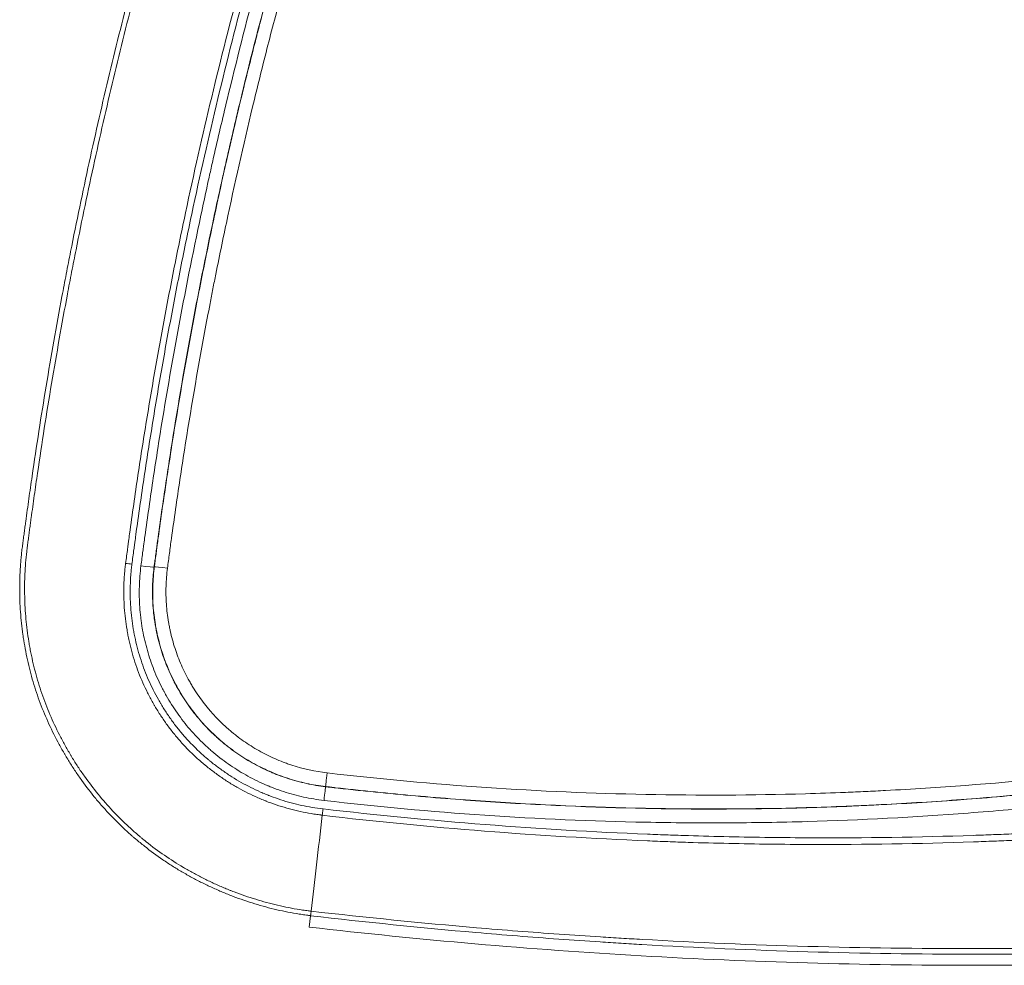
# Model space of a CAD drawing. Header units: millimetres. Extents: x 0 to 594, y 0 to 420.
# Tile 175 of 256: x 320 to 331, y 270 to 280. Entities that reach past the tile are written whole.
import ezdxf

# ---------------------------------------------------------------- set-up
doc = ezdxf.new("R2010")
doc.units = ezdxf.units.MM
doc.layers.add('1', color=7, linetype='Continuous', true_color=0xffffff)

msp = doc.modelspace()

# ---------------------------------------------------------------- linework, layer by layer
at = {"layer": '1', "color": 155, "linetype": 'Continuous', "lineweight": 13}
for p, q in [((321.026, 274.269), (321.029, 274.269)), ((322.963, 271.789), (322.963, 271.79)), ((322.779, 270.205), (322.794, 270.333))]:
    msp.add_line(p, q, dxfattribs=at)
for centre, major_axis, ratio, start_param, end_param in [((320.776, 274.306), (-0.149, 0.019), 0.038298, 1.076208, 1.575568), ((320.878, 274.288), (-0.149, 0.019), 0.038316, 1.575571, 3.089194), ((321.177, 274.25), (0.149, -0.019), 0.038352, 1.575575, 3.089194), ((322.98, 271.939), (0.017, 0.149), 0.004717, 1.530208, 3.089232), ((322.945, 271.64), (-0.017, -0.149), 0.00475, 1.529926, 3.089232)]:
    msp.add_ellipse(centre, major_axis=major_axis, ratio=ratio, start_param=start_param, end_param=end_param, dxfattribs=at)
for points, knots in [([(321.643, 283.801), (321.643, 283.799), (321.642, 283.796), (321.614, 283.712), (321.588, 283.631), (321.535, 283.467), (321.509, 283.386), (321.432, 283.14), (321.381, 282.976), (321.232, 282.484), (321.135, 282.156), (320.949, 281.496), (320.859, 281.165), (320.686, 280.503), (320.603, 280.17), (320.443, 279.504), (320.366, 279.17), (320.22, 278.5), (320.15, 278.165), (320.075, 277.786), (320.067, 277.744), (320.05, 277.66), (320.026, 277.533), (320.002, 277.407), (319.954, 277.154), (319.924, 276.985), (319.864, 276.648), (319.835, 276.479), (319.779, 276.14), (319.751, 275.971), (319.699, 275.632), (319.673, 275.463), (319.636, 275.208), (319.624, 275.123), (319.606, 274.996), (319.6, 274.953), (319.588, 274.868), (319.582, 274.826), (319.574, 274.762), (319.571, 274.741), (319.565, 274.698), (319.562, 274.677), (319.557, 274.635), (319.554, 274.613), (319.548, 274.571), (319.545, 274.55), (319.54, 274.507), (319.537, 274.486), (319.533, 274.454), (319.532, 274.443), (319.529, 274.422), (319.528, 274.411), (319.525, 274.38), (319.523, 274.358), (319.52, 274.316), (319.518, 274.294), (319.514, 274.231), (319.512, 274.188), (319.509, 274.103), (319.508, 274.06), (319.509, 273.975), (319.509, 273.933), (319.512, 273.848), (319.517, 273.762), (319.528, 273.635), (319.539, 273.549), (319.547, 273.485), (319.551, 273.459), (319.556, 273.432), (319.557, 273.421), (319.558, 273.416), (319.561, 273.4), (319.563, 273.39), (319.572, 273.336), (319.588, 273.252), (319.617, 273.127), (319.639, 273.045), (319.663, 272.963), (319.675, 272.922), (319.701, 272.841), (319.715, 272.801), (319.759, 272.682), (319.791, 272.603), (319.861, 272.448), (319.898, 272.371), (319.959, 272.257), (319.985, 272.21), (320.012, 272.164), (320.02, 272.15), (320.023, 272.145), (320.028, 272.136), (320.042, 272.113), (320.056, 272.09), (320.09, 272.035), (320.114, 271.999), (320.161, 271.928), (320.186, 271.892), (320.261, 271.788), (320.313, 271.721), (320.394, 271.622), (320.422, 271.59), (320.479, 271.526), (320.508, 271.495), (320.596, 271.402), (320.657, 271.342), (320.737, 271.27), (320.761, 271.248), (320.789, 271.223), (320.801, 271.213), (320.81, 271.206), (320.814, 271.202), (320.851, 271.171), (320.884, 271.144), (320.985, 271.064), (321.054, 271.013), (321.16, 270.941), (321.196, 270.917), (321.268, 270.872), (321.304, 270.849), (321.378, 270.806), (321.415, 270.786), (321.49, 270.745), (321.528, 270.725), (321.604, 270.687), (321.643, 270.669), (321.721, 270.633), (321.76, 270.616), (321.82, 270.591), (321.85, 270.579), (321.88, 270.567), (321.9, 270.559), (321.91, 270.555), (321.96, 270.536), (322.041, 270.507), (322.123, 270.48), (322.205, 270.455), (322.246, 270.443), (322.329, 270.421), (322.371, 270.41), (322.454, 270.391), (322.496, 270.382), (322.58, 270.365), (322.623, 270.358), (322.687, 270.348), (322.719, 270.343), (322.756, 270.338), (322.775, 270.336), (322.784, 270.334), (322.789, 270.334), (322.791, 270.334), (322.792, 270.333), (322.793, 270.333), (322.793, 270.333), (322.793, 270.333), (322.794, 270.333)], [0, 0, 0, 0, 0.000516, 0.000516, 0.017174, 0.017174, 0.033833, 0.033833, 0.067149, 0.067149, 0.133781, 0.133781, 0.200413, 0.200413, 0.267045, 0.267045, 0.333678, 0.333678, 0.40031, 0.40031, 0.408639, 0.408639, 0.416968, 0.433626, 0.433626, 0.466942, 0.466942, 0.500258, 0.500258, 0.533574, 0.533574, 0.56689, 0.56689, 0.583548, 0.583548, 0.591878, 0.591878, 0.600207, 0.600207, 0.604371, 0.604371, 0.608536, 0.608536, 0.6127, 0.6127, 0.616865, 0.616865, 0.621029, 0.621029, 0.623111, 0.623111, 0.625194, 0.625194, 0.629358, 0.629358, 0.633523, 0.633523, 0.641852, 0.641852, 0.650181, 0.650181, 0.65851, 0.65851, 0.666839, 0.675168, 0.683497, 0.683497, 0.687661, 0.688703, 0.688703, 0.689744, 0.689744, 0.691826, 0.691826, 0.700155, 0.708484, 0.716813, 0.716813, 0.725142, 0.725142, 0.733471, 0.733471, 0.750129, 0.750129, 0.766787, 0.766787, 0.775116, 0.777198, 0.777198, 0.77824, 0.77824, 0.779281, 0.783445, 0.783445, 0.791774, 0.791774, 0.800103, 0.800103, 0.816761, 0.816761, 0.82509, 0.82509, 0.833419, 0.833419, 0.850077, 0.850077, 0.854242, 0.856324, 0.857365, 0.857365, 0.858406, 0.858406, 0.866736, 0.866736, 0.883394, 0.883394, 0.891723, 0.891723, 0.900052, 0.900052, 0.908381, 0.908381, 0.91671, 0.91671, 0.925039, 0.925039, 0.933368, 0.933368, 0.937532, 0.939615, 0.939615, 0.941697, 0.941697, 0.950026, 0.958355, 0.958355, 0.966684, 0.966684, 0.975013, 0.975013, 0.983342, 0.983342, 0.991671, 0.991671, 0.995835, 0.997918, 0.998959, 0.999479, 0.99974, 0.99987, 0.999935, 0.999967, 0.999967, 1, 1, 1, 1]), ([(321.702, 283.799), (321.7, 283.792), (321.697, 283.785), (321.669, 283.698), (321.642, 283.616), (321.59, 283.454), (321.513, 283.21), (321.437, 282.966), (321.288, 282.477), (321.192, 282.15), (321.007, 281.495), (320.917, 281.166), (320.745, 280.507), (320.662, 280.177), (320.503, 279.515), (320.427, 279.183), (320.281, 278.517), (320.211, 278.184), (320.128, 277.765), (320.111, 277.682), (320.079, 277.514), (320.063, 277.431), (320.016, 277.179), (319.985, 277.011), (319.926, 276.676), (319.897, 276.508), (319.84, 276.172), (319.813, 276.003), (319.76, 275.667), (319.735, 275.498), (319.697, 275.245), (319.685, 275.161), (319.667, 275.034), (319.661, 274.992), (319.65, 274.907), (319.641, 274.844), (319.632, 274.781), (319.626, 274.739), (319.624, 274.717), (319.618, 274.675), (319.615, 274.654), (319.611, 274.622), (319.61, 274.612), (319.607, 274.591), (319.605, 274.58), (319.601, 274.548), (319.598, 274.527), (319.593, 274.485), (319.59, 274.464), (319.583, 274.4), (319.579, 274.358), (319.572, 274.274), (319.569, 274.231), (319.566, 274.168), (319.566, 274.147), (319.564, 274.105), (319.564, 274.083), (319.563, 274.02), (319.564, 273.978), (319.566, 273.893), (319.569, 273.808), (319.578, 273.681), (319.588, 273.597), (319.598, 273.512), (319.605, 273.469), (319.612, 273.422), (319.613, 273.416), (319.615, 273.406), (319.618, 273.39), (319.624, 273.353), (319.63, 273.322), (319.643, 273.259), (319.661, 273.176), (319.693, 273.052), (319.716, 272.971), (319.742, 272.89), (319.755, 272.85), (319.797, 272.731), (319.828, 272.652), (319.896, 272.497), (319.932, 272.421), (319.991, 272.308), (320.012, 272.27), (320.043, 272.214), (320.054, 272.196), (320.068, 272.173), (320.07, 272.168), (320.076, 272.159), (320.084, 272.145), (320.115, 272.095), (320.143, 272.049), (320.19, 271.978), (320.214, 271.943), (320.288, 271.839), (320.339, 271.772), (320.447, 271.64), (320.503, 271.576), (320.619, 271.453), (320.679, 271.393), (320.774, 271.306), (320.806, 271.278), (320.846, 271.243), (320.854, 271.236), (320.871, 271.222), (320.895, 271.201), (320.92, 271.181), (321.004, 271.114), (321.072, 271.063), (321.212, 270.967), (321.283, 270.921), (321.393, 270.857), (321.43, 270.836), (321.504, 270.795), (321.542, 270.775), (321.618, 270.737), (321.656, 270.719), (321.733, 270.683), (321.772, 270.666), (321.832, 270.641), (321.861, 270.629), (321.891, 270.617), (321.911, 270.609), (321.921, 270.606), (321.971, 270.586), (322.052, 270.557), (322.133, 270.531), (322.215, 270.505), (322.256, 270.494), (322.338, 270.471), (322.379, 270.461), (322.462, 270.441), (322.504, 270.432), (322.588, 270.416), (322.63, 270.408), (322.693, 270.398), (322.714, 270.395), (322.746, 270.391), (322.762, 270.388), (322.781, 270.386), (322.79, 270.385), (322.795, 270.384), (322.797, 270.384), (322.798, 270.384), (322.799, 270.384), (322.799, 270.384), (322.799, 270.384)], [0, 0, 0, 0, 0.001415, 0.001415, 0.018058, 0.018058, 0.034701, 0.067987, 0.067987, 0.134559, 0.134559, 0.201132, 0.201132, 0.267704, 0.267704, 0.334276, 0.334276, 0.400849, 0.400849, 0.417492, 0.417492, 0.434135, 0.434135, 0.467421, 0.467421, 0.500707, 0.500707, 0.533994, 0.533994, 0.56728, 0.56728, 0.583923, 0.583923, 0.592244, 0.592244, 0.600566, 0.604727, 0.604727, 0.608887, 0.608887, 0.613048, 0.613048, 0.615129, 0.615129, 0.617209, 0.617209, 0.62137, 0.62137, 0.62553, 0.62553, 0.633852, 0.633852, 0.642174, 0.642174, 0.646334, 0.646334, 0.650495, 0.650495, 0.658817, 0.658817, 0.667138, 0.67546, 0.683781, 0.683781, 0.692103, 0.692103, 0.693143, 0.693143, 0.694183, 0.696264, 0.700424, 0.700424, 0.708746, 0.717067, 0.725389, 0.725389, 0.733711, 0.733711, 0.750354, 0.750354, 0.766997, 0.766997, 0.775318, 0.775318, 0.779479, 0.779479, 0.780519, 0.780519, 0.781559, 0.78364, 0.791961, 0.791961, 0.800283, 0.800283, 0.816926, 0.816926, 0.833569, 0.833569, 0.850212, 0.850212, 0.858534, 0.858534, 0.860614, 0.860614, 0.862695, 0.866855, 0.866855, 0.883498, 0.883498, 0.900141, 0.900141, 0.908463, 0.908463, 0.916785, 0.916785, 0.925106, 0.925106, 0.933428, 0.933428, 0.937588, 0.939669, 0.939669, 0.941749, 0.941749, 0.950071, 0.958392, 0.958392, 0.966714, 0.966714, 0.975035, 0.975035, 0.983357, 0.983357, 0.991678, 0.991678, 0.995839, 0.995839, 0.99792, 0.99896, 0.99948, 0.99974, 0.99987, 0.999935, 0.999935, 1, 1, 1, 1]), ([(320.705, 274.31), (320.708, 274.338), (320.712, 274.365), (320.719, 274.421), (320.723, 274.448), (320.729, 274.49), (320.73, 274.504), (320.734, 274.531), (320.74, 274.573), (320.76, 274.725), (320.78, 274.863), (320.827, 275.194), (320.86, 275.415), (320.912, 275.745), (320.93, 275.855), (320.966, 276.075), (321.021, 276.405), (321.119, 276.954), (321.203, 277.392), (321.268, 277.721), (321.29, 277.83), (321.335, 278.049), (321.358, 278.158), (321.474, 278.704), (321.671, 279.574), (321.891, 280.439), (322.065, 281.085), (322.139, 281.354), (322.216, 281.622), (322.247, 281.729), (322.262, 281.783), (322.309, 281.944), (322.34, 282.051), (322.5, 282.585), (322.668, 283.125), (322.846, 283.662), (322.884, 283.776)], [0, 0, 0, 0, 0.0086, 0.0086, 0.0172, 0.0172, 0.0215, 0.0215, 0.0258, 0.0344, 0.068799, 0.068799, 0.137599, 0.137599, 0.171999, 0.171999, 0.206398, 0.275198, 0.343997, 0.343997, 0.378397, 0.378397, 0.412797, 0.412797, 0.550396, 0.687994, 0.687994, 0.756794, 0.773994, 0.773994, 0.791194, 0.791194, 0.825593, 0.825593, 0.963192, 1, 1, 1, 1]), ([(322.962, 283.783), (322.921, 283.659), (322.74, 283.113), (322.568, 282.564), (322.409, 282.03), (322.378, 281.923), (322.331, 281.763), (322.316, 281.709), (322.285, 281.602), (322.208, 281.334), (322.134, 281.066), (321.961, 280.42), (321.741, 279.557), (321.544, 278.688), (321.428, 278.143), (321.405, 278.034), (321.36, 277.815), (321.294, 277.488), (321.189, 276.941), (321.111, 276.502), (321.055, 276.173), (321.037, 276.063), (321.001, 275.843), (320.983, 275.733), (320.931, 275.403), (320.898, 275.183), (320.851, 274.852), (320.835, 274.742), (320.816, 274.604), (320.811, 274.563), (320.805, 274.521), (320.802, 274.494), (320.8, 274.48), (320.794, 274.439), (320.791, 274.411), (320.783, 274.356), (320.779, 274.328), (320.776, 274.3)], [0, 0, 0, 0, 0.039962, 0.17711, 0.17711, 0.211397, 0.211397, 0.228541, 0.228541, 0.245684, 0.314258, 0.314258, 0.451407, 0.588555, 0.588555, 0.622842, 0.622842, 0.657129, 0.725703, 0.794277, 0.794277, 0.828565, 0.828565, 0.862852, 0.862852, 0.931426, 0.931426, 0.965713, 0.965713, 0.974285, 0.978571, 0.978571, 0.982856, 0.982856, 0.991428, 0.991428, 1, 1, 1, 1]), ([(320.878, 274.282), (320.881, 274.31), (320.885, 274.338), (320.892, 274.393), (320.896, 274.421), (320.901, 274.455), (320.902, 274.462), (320.903, 274.476), (320.906, 274.497), (320.913, 274.545), (320.918, 274.587), (320.937, 274.725), (320.953, 274.835), (321, 275.167), (321.034, 275.387), (321.137, 276.049), (321.213, 276.488), (321.375, 277.366), (321.462, 277.803), (321.578, 278.349), (321.613, 278.513), (321.649, 278.676), (321.674, 278.785), (321.686, 278.84), (321.748, 279.112), (321.799, 279.329), (321.956, 279.98), (322.066, 280.413), (322.24, 281.059), (322.33, 281.382), (322.422, 281.704), (322.469, 281.865), (322.485, 281.918), (322.516, 282.026), (322.532, 282.079), (322.676, 282.56), (322.809, 282.987), (322.988, 283.532), (323.029, 283.654), (323.07, 283.775)], [0, 0, 0, 0, 0.008577, 0.008577, 0.017154, 0.017154, 0.019299, 0.019299, 0.021443, 0.025732, 0.034309, 0.034309, 0.068618, 0.068618, 0.137235, 0.137235, 0.274471, 0.274471, 0.411706, 0.411706, 0.446015, 0.463169, 0.463169, 0.480324, 0.480324, 0.548942, 0.548942, 0.686177, 0.686177, 0.754795, 0.789104, 0.789104, 0.806258, 0.806258, 0.823412, 0.823412, 0.960648, 0.960648, 1, 1, 1, 1]), ([(323.226, 283.775), (323.18, 283.64), (323.135, 283.504), (322.952, 282.946), (322.802, 282.468), (322.66, 281.988), (322.628, 281.881), (322.613, 281.828), (322.566, 281.667), (322.474, 281.346), (322.385, 281.025), (322.211, 280.38), (322.101, 279.949), (321.944, 279.3), (321.894, 279.083), (321.832, 278.812), (321.82, 278.758), (321.796, 278.649), (321.76, 278.486), (321.724, 278.323), (321.609, 277.779), (321.522, 277.343), (321.36, 276.468), (321.285, 276.03), (321.182, 275.371), (321.149, 275.151), (321.101, 274.821), (321.086, 274.71), (321.067, 274.573), (321.061, 274.531), (321.055, 274.483), (321.052, 274.462), (321.05, 274.449), (321.049, 274.442), (321.045, 274.407), (321.039, 274.366), (321.033, 274.318), (321.029, 274.294), (321.028, 274.281), (321.027, 274.276), (321.027, 274.273), (321.027, 274.271), (321.026, 274.269)], [0, 0, 0, 0, 0.043846, 0.043846, 0.18044, 0.197514, 0.197514, 0.214588, 0.214588, 0.248737, 0.317033, 0.317033, 0.453627, 0.453627, 0.521923, 0.521923, 0.538997, 0.538997, 0.556072, 0.59022, 0.59022, 0.726813, 0.726813, 0.863407, 0.863407, 0.931703, 0.931703, 0.965852, 0.965852, 0.974389, 0.978657, 0.980792, 0.980792, 0.982926, 0.982926, 0.991463, 0.995731, 0.997866, 0.998933, 0.999466, 0.999466, 1, 1, 1, 1]), ([(321.029, 274.269), (321.029, 274.271), (321.029, 274.273), (321.029, 274.276), (321.03, 274.281), (321.032, 274.293), (321.035, 274.317), (321.038, 274.338), (321.043, 274.379), (321.047, 274.407), (321.051, 274.441), (321.052, 274.448), (321.054, 274.462), (321.057, 274.483), (321.063, 274.531), (321.069, 274.572), (321.088, 274.71), (321.103, 274.821), (321.151, 275.151), (321.184, 275.371), (321.288, 276.03), (321.363, 276.469), (321.464, 277.016), (321.484, 277.126), (321.516, 277.29), (321.526, 277.344), (321.548, 277.454), (321.559, 277.508), (321.613, 277.781), (321.658, 277.999), (321.797, 278.652), (321.944, 279.303), (322.119, 280.005), (322.188, 280.275), (322.216, 280.383), (322.23, 280.437), (322.272, 280.598), (322.416, 281.136), (322.568, 281.671), (322.822, 282.524), (322.955, 282.948), (323.138, 283.505), (323.183, 283.639), (323.228, 283.773)], [0, 0, 0, 0, 0.000534, 0.000534, 0.001068, 0.002135, 0.004271, 0.008541, 0.008541, 0.017082, 0.017082, 0.019218, 0.019218, 0.021353, 0.025624, 0.034165, 0.034165, 0.068329, 0.068329, 0.136659, 0.136659, 0.273317, 0.273317, 0.307482, 0.307482, 0.324564, 0.324564, 0.341647, 0.341647, 0.409976, 0.409976, 0.546635, 0.614964, 0.632046, 0.632046, 0.649129, 0.649129, 0.683293, 0.819952, 0.819952, 0.956611, 0.956611, 1, 1, 1, 1]), ([(323.385, 283.773), (323.345, 283.657), (323.306, 283.54), (323.127, 282.998), (322.992, 282.57), (322.734, 281.712), (322.58, 281.173), (322.435, 280.631), (322.378, 280.415), (322.349, 280.306), (322.266, 279.98), (322.211, 279.763), (322.053, 279.109), (321.953, 278.672), (321.813, 278.014), (321.756, 277.739), (321.701, 277.464), (321.68, 277.354), (321.669, 277.299), (321.637, 277.134), (321.617, 277.024), (321.514, 276.472), (321.438, 276.031), (321.334, 275.366), (321.3, 275.144), (321.253, 274.812), (321.237, 274.701), (321.218, 274.562), (321.214, 274.534), (321.207, 274.478), (321.203, 274.451), (321.196, 274.395), (321.192, 274.367), (321.184, 274.312), (321.181, 274.284), (321.177, 274.256)], [0, 0, 0, 0, 0.037701, 0.037701, 0.175173, 0.175173, 0.312644, 0.347012, 0.347012, 0.38138, 0.38138, 0.450115, 0.450115, 0.587586, 0.587586, 0.656322, 0.673506, 0.673506, 0.69069, 0.69069, 0.725058, 0.725058, 0.862529, 0.862529, 0.931264, 0.931264, 0.965632, 0.965632, 0.974224, 0.974224, 0.982816, 0.982816, 0.991408, 0.991408, 1, 1, 1, 1]), ([(322.925, 271.467), (322.925, 271.467), (322.925, 271.467), (322.924, 271.468), (322.923, 271.468), (322.921, 271.468), (322.916, 271.469), (322.907, 271.47), (322.889, 271.472), (322.852, 271.477), (322.821, 271.482), (322.759, 271.492), (322.677, 271.508), (322.555, 271.538), (322.434, 271.574), (322.355, 271.602), (322.31, 271.618), (322.305, 271.62), (322.296, 271.624), (322.281, 271.63), (322.247, 271.644), (322.218, 271.656), (322.122, 271.698), (322.047, 271.735), (321.939, 271.796), (321.867, 271.839), (321.763, 271.908), (321.696, 271.958), (321.646, 271.997), (321.622, 272.016), (321.597, 272.036), (321.581, 272.05), (321.573, 272.057), (321.533, 272.091), (321.471, 272.147), (321.412, 272.206), (321.354, 272.267), (321.326, 272.297), (321.272, 272.36), (321.219, 272.425), (321.145, 272.525), (321.099, 272.595), (321.065, 272.648), (321.051, 272.67), (321.038, 272.693), (321.032, 272.702), (321.03, 272.706), (321.022, 272.72), (321.017, 272.729), (320.991, 272.775), (320.971, 272.812), (320.934, 272.887), (320.898, 272.962), (320.866, 273.039), (320.822, 273.155), (320.796, 273.234), (320.763, 273.355), (320.753, 273.396), (320.739, 273.457), (320.735, 273.478), (320.73, 273.504), (320.729, 273.509), (320.727, 273.519), (320.726, 273.524), (320.723, 273.54), (320.722, 273.55), (320.713, 273.602), (320.707, 273.644), (320.697, 273.727), (320.689, 273.81), (320.685, 273.893), (320.684, 273.976), (320.684, 274.018), (320.686, 274.101), (320.689, 274.143), (320.694, 274.206), (320.696, 274.237), (320.7, 274.268), (320.702, 274.289), (320.703, 274.3), (320.705, 274.31)], [0, 0, 0, 0, 0.000244, 0.000244, 0.000488, 0.000977, 0.001953, 0.003906, 0.007812, 0.015625, 0.03125, 0.03125, 0.0625, 0.09375, 0.125, 0.15625, 0.15625, 0.160156, 0.160156, 0.164062, 0.171875, 0.1875, 0.1875, 0.25, 0.25, 0.28125, 0.3125, 0.34375, 0.34375, 0.359375, 0.367187, 0.367187, 0.375, 0.375, 0.40625, 0.4375, 0.4375, 0.46875, 0.46875, 0.5, 0.53125, 0.5625, 0.5625, 0.578125, 0.582031, 0.582031, 0.585937, 0.585937, 0.59375, 0.59375, 0.625, 0.625, 0.65625, 0.6875, 0.6875, 0.75, 0.75, 0.78125, 0.78125, 0.796875, 0.796875, 0.800781, 0.800781, 0.804688, 0.804688, 0.8125, 0.8125, 0.84375, 0.84375, 0.875, 0.90625, 0.90625, 0.9375, 0.9375, 0.96875, 0.96875, 0.984375, 0.992188, 0.992188, 1, 1, 1, 1]), ([(320.776, 274.3), (320.775, 274.29), (320.774, 274.28), (320.771, 274.26), (320.768, 274.229), (320.765, 274.199), (320.76, 274.138), (320.758, 274.098), (320.756, 274.016), (320.755, 273.976), (320.757, 273.895), (320.761, 273.814), (320.768, 273.733), (320.778, 273.653), (320.784, 273.612), (320.792, 273.562), (320.794, 273.552), (320.797, 273.537), (320.798, 273.532), (320.8, 273.522), (320.804, 273.497), (320.81, 273.472), (320.823, 273.412), (320.833, 273.373), (320.865, 273.255), (320.89, 273.178), (320.933, 273.065), (320.964, 272.991), (320.998, 272.917), (321.035, 272.845), (321.054, 272.809), (321.079, 272.764), (321.084, 272.756), (321.092, 272.742), (321.094, 272.738), (321.1, 272.729), (321.113, 272.707), (321.126, 272.685), (321.159, 272.634), (321.204, 272.566), (321.276, 272.468), (321.327, 272.406), (321.38, 272.345), (321.407, 272.315), (321.463, 272.256), (321.521, 272.199), (321.581, 272.144), (321.62, 272.111), (321.628, 272.104), (321.643, 272.091), (321.667, 272.071), (321.691, 272.052), (321.739, 272.015), (321.804, 271.967), (321.905, 271.899), (321.975, 271.858), (322.081, 271.798), (322.153, 271.762), (322.246, 271.721), (322.274, 271.709), (322.308, 271.696), (322.322, 271.69), (322.331, 271.687), (322.336, 271.685), (322.379, 271.668), (322.456, 271.641), (322.573, 271.606), (322.692, 271.577), (322.772, 271.562), (322.852, 271.548), (322.893, 271.543), (322.934, 271.538)], [0, 0, 0, 0, 0.007812, 0.007812, 0.015625, 0.03125, 0.03125, 0.0625, 0.0625, 0.09375, 0.09375, 0.125, 0.15625, 0.15625, 0.1875, 0.1875, 0.195312, 0.195312, 0.199219, 0.199219, 0.203125, 0.21875, 0.21875, 0.25, 0.25, 0.3125, 0.3125, 0.34375, 0.375, 0.375, 0.40625, 0.40625, 0.414063, 0.414063, 0.417969, 0.417969, 0.421875, 0.4375, 0.4375, 0.46875, 0.5, 0.53125, 0.53125, 0.5625, 0.5625, 0.59375, 0.625, 0.625, 0.632813, 0.632813, 0.640625, 0.65625, 0.65625, 0.6875, 0.71875, 0.75, 0.75, 0.8125, 0.8125, 0.828125, 0.835937, 0.839844, 0.839844, 0.84375, 0.84375, 0.875, 0.90625, 0.9375, 0.96875, 0.96875, 1, 1, 1, 1]), ([(322.945, 271.634), (322.867, 271.643), (322.79, 271.656), (322.638, 271.689), (322.563, 271.71), (322.452, 271.746), (322.415, 271.759), (322.36, 271.78), (322.337, 271.789), (322.315, 271.798), (322.305, 271.802), (322.301, 271.804), (322.287, 271.809), (322.278, 271.813), (322.198, 271.849), (322.128, 271.884), (321.993, 271.96), (321.927, 272.001), (321.832, 272.068), (321.801, 272.091), (321.739, 272.139), (321.709, 272.163), (321.665, 272.202), (321.65, 272.215), (321.621, 272.241), (321.607, 272.254), (321.564, 272.295), (321.536, 272.322), (321.456, 272.407), (321.405, 272.465), (321.334, 272.557), (321.288, 272.619), (321.223, 272.716), (321.183, 272.783), (321.159, 272.826), (321.154, 272.834), (321.147, 272.847), (321.145, 272.852), (321.14, 272.86), (321.138, 272.864), (321.126, 272.886), (321.117, 272.903), (321.073, 272.991), (321.042, 273.062), (320.987, 273.207), (320.963, 273.28), (320.922, 273.43), (320.905, 273.506), (320.89, 273.593), (320.889, 273.603), (320.885, 273.622), (320.884, 273.632), (320.88, 273.661), (320.877, 273.68), (320.87, 273.738), (320.867, 273.777), (320.859, 273.894), (320.857, 273.971), (320.862, 274.127), (320.868, 274.205), (320.878, 274.282)], [0, 0, 0, 0, 0.0625, 0.0625, 0.125, 0.125, 0.15625, 0.15625, 0.171875, 0.175781, 0.175781, 0.179688, 0.179688, 0.1875, 0.1875, 0.25, 0.25, 0.3125, 0.3125, 0.34375, 0.34375, 0.375, 0.375, 0.390625, 0.390625, 0.40625, 0.40625, 0.4375, 0.4375, 0.5, 0.5, 0.53125, 0.5625, 0.59375, 0.59375, 0.601563, 0.601563, 0.605469, 0.605469, 0.609375, 0.609375, 0.625, 0.625, 0.6875, 0.6875, 0.75, 0.75, 0.8125, 0.8125, 0.820313, 0.820313, 0.828125, 0.828125, 0.84375, 0.84375, 0.875, 0.875, 0.9375, 0.9375, 1, 1, 1, 1]), ([(321.026, 274.269), (321.026, 274.269), (321.026, 274.269), (321.026, 274.268), (321.026, 274.267), (321.026, 274.265), (321.025, 274.261), (321.024, 274.253), (321.023, 274.237), (321.019, 274.206), (321.013, 274.142), (321.008, 274.051), (321.008, 273.978), (321.009, 273.905), (321.011, 273.869), (321.016, 273.796), (321.019, 273.76), (321.026, 273.705), (321.028, 273.687), (321.032, 273.66), (321.034, 273.651), (321.036, 273.633), (321.038, 273.624), (321.052, 273.542), (321.067, 273.471), (321.106, 273.331), (321.139, 273.227), (321.181, 273.127), (321.21, 273.06), (321.226, 273.027), (321.25, 272.978), (321.261, 272.958), (321.272, 272.937), (321.276, 272.929), (321.278, 272.925), (321.285, 272.913), (321.289, 272.905), (321.312, 272.865), (321.35, 272.802), (321.41, 272.712), (321.453, 272.653), (321.498, 272.596), (321.521, 272.568), (321.568, 272.513), (321.617, 272.459), (321.669, 272.408), (321.709, 272.37), (321.722, 272.357), (321.749, 272.333), (321.763, 272.321), (321.805, 272.285), (321.833, 272.262), (321.891, 272.217), (321.92, 272.195), (322.009, 272.133), (322.07, 272.094), (322.197, 272.023), (322.262, 271.99), (322.338, 271.957), (322.346, 271.953), (322.359, 271.948), (322.363, 271.946), (322.372, 271.943), (322.376, 271.941), (322.397, 271.932), (322.414, 271.925), (322.466, 271.906), (322.5, 271.894), (322.604, 271.86), (322.675, 271.841), (322.782, 271.817), (322.836, 271.807), (322.899, 271.797), (322.931, 271.793), (322.947, 271.791), (322.955, 271.79), (322.959, 271.789), (322.961, 271.789), (322.962, 271.789), (322.962, 271.789), (322.962, 271.789), (322.963, 271.789)], [0, 0, 0, 0, 0.000244, 0.000244, 0.000488, 0.000977, 0.001953, 0.003906, 0.007812, 0.015625, 0.03125, 0.0625, 0.09375, 0.09375, 0.125, 0.125, 0.15625, 0.15625, 0.171875, 0.171875, 0.179688, 0.179688, 0.1875, 0.1875, 0.25, 0.25, 0.3125, 0.34375, 0.34375, 0.375, 0.375, 0.390625, 0.394531, 0.394531, 0.398437, 0.398437, 0.40625, 0.40625, 0.4375, 0.46875, 0.5, 0.5, 0.53125, 0.53125, 0.5625, 0.59375, 0.59375, 0.609375, 0.609375, 0.625, 0.625, 0.65625, 0.65625, 0.6875, 0.6875, 0.75, 0.75, 0.8125, 0.8125, 0.820313, 0.820313, 0.824219, 0.824219, 0.828125, 0.828125, 0.84375, 0.84375, 0.875, 0.875, 0.9375, 0.9375, 0.96875, 0.984375, 0.992188, 0.996094, 0.998047, 0.999023, 0.999512, 0.999756, 0.999756, 1, 1, 1, 1]), ([(322.963, 271.79), (322.963, 271.79), (322.963, 271.79), (322.962, 271.791), (322.962, 271.791), (322.961, 271.791), (322.959, 271.791), (322.955, 271.791), (322.947, 271.792), (322.931, 271.794), (322.899, 271.799), (322.836, 271.808), (322.746, 271.826), (322.675, 271.843), (322.605, 271.862), (322.57, 271.873), (322.517, 271.89), (322.491, 271.899), (322.465, 271.908), (322.448, 271.914), (322.439, 271.917), (322.397, 271.934), (322.363, 271.948), (322.263, 271.992), (322.198, 272.024), (322.071, 272.095), (322.01, 272.134), (321.921, 272.197), (321.891, 272.218), (321.848, 272.252), (321.83, 272.266), (321.812, 272.281), (321.805, 272.287), (321.802, 272.29), (321.791, 272.299), (321.784, 272.305), (321.722, 272.359), (321.642, 272.434), (321.569, 272.514), (321.522, 272.569), (321.499, 272.597), (321.455, 272.655), (321.411, 272.713), (321.371, 272.774), (321.346, 272.812), (321.342, 272.82), (321.332, 272.836), (321.327, 272.844), (321.313, 272.867), (321.304, 272.883), (321.277, 272.931), (321.26, 272.963), (321.178, 273.126), (321.127, 273.261), (321.079, 273.437), (321.068, 273.481), (321.057, 273.53), (321.055, 273.544), (321.053, 273.553), (321.052, 273.557), (321.047, 273.58), (321.044, 273.598), (321.035, 273.652), (321.03, 273.688), (321.021, 273.761), (321.018, 273.797), (321.013, 273.869), (321.011, 273.906), (321.01, 273.978), (321.011, 274.051), (321.016, 274.142), (321.021, 274.205), (321.025, 274.237), (321.027, 274.253), (321.028, 274.261), (321.028, 274.265), (321.028, 274.267), (321.028, 274.268), (321.029, 274.269), (321.029, 274.269), (321.029, 274.269), (321.029, 274.269)], [0, 0, 0, 0, 0.000122, 0.000122, 0.000244, 0.000488, 0.000977, 0.001953, 0.003906, 0.007813, 0.015625, 0.03125, 0.0625, 0.09375, 0.09375, 0.125, 0.125, 0.140625, 0.148438, 0.148438, 0.15625, 0.15625, 0.1875, 0.1875, 0.25, 0.25, 0.3125, 0.3125, 0.34375, 0.34375, 0.359375, 0.363281, 0.363281, 0.367188, 0.367188, 0.375, 0.375, 0.4375, 0.46875, 0.46875, 0.5, 0.5, 0.53125, 0.5625, 0.5625, 0.570313, 0.570313, 0.578125, 0.578125, 0.59375, 0.59375, 0.625, 0.625, 0.75, 0.75, 0.78125, 0.789063, 0.792969, 0.792969, 0.796875, 0.796875, 0.8125, 0.8125, 0.84375, 0.84375, 0.875, 0.875, 0.90625, 0.90625, 0.9375, 0.96875, 0.984375, 0.992188, 0.996094, 0.998047, 0.999023, 0.999512, 0.999756, 0.999878, 0.999878, 1, 1, 1, 1]), ([(321.177, 274.256), (321.169, 274.188), (321.163, 274.12), (321.159, 273.985), (321.16, 273.917), (321.167, 273.816), (321.17, 273.782), (321.178, 273.715), (321.183, 273.681), (321.192, 273.631), (321.195, 273.614), (321.199, 273.593), (321.2, 273.589), (321.201, 273.58), (321.204, 273.568), (321.214, 273.522), (321.224, 273.48), (321.251, 273.382), (321.293, 273.254), (321.347, 273.13), (321.392, 273.039), (321.408, 273.009), (321.434, 272.964), (321.442, 272.949), (321.455, 272.927), (321.46, 272.92), (321.469, 272.905), (321.473, 272.898), (321.496, 272.862), (321.534, 272.805), (321.574, 272.751), (321.678, 272.618), (321.771, 272.52), (321.881, 272.425), (321.888, 272.419), (321.898, 272.411), (321.901, 272.408), (321.908, 272.403), (321.911, 272.4), (321.927, 272.386), (321.941, 272.376), (321.981, 272.344), (322.008, 272.324), (322.092, 272.266), (322.149, 272.23), (322.267, 272.163), (322.327, 272.133), (322.421, 272.092), (322.452, 272.079), (322.492, 272.064), (322.5, 272.061), (322.516, 272.055), (322.524, 272.052), (322.549, 272.043), (322.565, 272.038), (322.711, 271.99), (322.844, 271.961), (322.98, 271.945)], [0, 0, 0, 0, 0.0625, 0.0625, 0.125, 0.125, 0.15625, 0.15625, 0.1875, 0.1875, 0.203125, 0.203125, 0.207031, 0.207031, 0.210938, 0.21875, 0.25, 0.25, 0.3125, 0.375, 0.375, 0.40625, 0.40625, 0.421875, 0.421875, 0.429687, 0.429687, 0.4375, 0.4375, 0.46875, 0.5, 0.5, 0.625, 0.625, 0.632812, 0.632812, 0.636719, 0.636719, 0.640625, 0.640625, 0.65625, 0.65625, 0.6875, 0.6875, 0.75, 0.75, 0.8125, 0.8125, 0.84375, 0.84375, 0.851562, 0.851562, 0.859375, 0.859375, 0.875, 0.875, 1, 1, 1, 1]), ([(322.98, 271.945), (324.178, 271.806), (325.378, 271.725), (327.18, 271.69), (327.932, 271.693), (328.76, 271.721), (328.985, 271.731), (329.098, 271.736), (329.136, 271.738), (329.211, 271.742), (329.55, 271.759), (329.888, 271.781), (330.789, 271.849), (331.388, 271.91), (332.284, 272.022), (332.657, 272.073), (333.029, 272.129), (333.178, 272.153), (333.253, 272.164), (333.476, 272.201), (333.624, 272.225), (334.96, 272.458), (336.135, 272.721), (337.297, 273.041)], [0, 0, 0, 0, 0.25, 0.25, 0.375, 0.40625, 0.421875, 0.421875, 0.429687, 0.429687, 0.4375, 0.5, 0.5, 0.625, 0.625, 0.6875, 0.703125, 0.703125, 0.71875, 0.71875, 0.75, 0.75, 1, 1, 1, 1]), ([(337.337, 272.89), (337.337, 272.89), (337.336, 272.89), (337.335, 272.89), (337.333, 272.889), (337.329, 272.888), (337.321, 272.886), (337.305, 272.882), (337.273, 272.873), (337.21, 272.855), (337.082, 272.821), (336.826, 272.753), (336.313, 272.622), (335.872, 272.517), (334.987, 272.319), (334.395, 272.201), (333.65, 272.072), (333.5, 272.047), (333.276, 272.01), (333.202, 271.999), (333.052, 271.975), (332.678, 271.918), (332.304, 271.867), (331.404, 271.755), (330.803, 271.694), (329.898, 271.625), (329.559, 271.603), (329.219, 271.586), (329.143, 271.582), (329.105, 271.58), (328.992, 271.575), (328.765, 271.565), (328.539, 271.557), (327.783, 271.536), (327.18, 271.534), (325.973, 271.557), (325.37, 271.584), (324.467, 271.645), (324.016, 271.681), (323.489, 271.733), (323.226, 271.761), (323.094, 271.775), (323.029, 271.783), (322.996, 271.787), (322.979, 271.789), (322.971, 271.789), (322.967, 271.79), (322.965, 271.79), (322.964, 271.79), (322.963, 271.79), (322.963, 271.79)], [0, 0, 0, 0, 0.000122, 0.000122, 0.000244, 0.000488, 0.000977, 0.001953, 0.003906, 0.007812, 0.015625, 0.03125, 0.0625, 0.125, 0.125, 0.25, 0.25, 0.28125, 0.28125, 0.296875, 0.296875, 0.3125, 0.375, 0.375, 0.5, 0.5, 0.5625, 0.570313, 0.570313, 0.578125, 0.578125, 0.59375, 0.625, 0.625, 0.75, 0.75, 0.875, 0.875, 0.9375, 0.96875, 0.984375, 0.992188, 0.996094, 0.998047, 0.999023, 0.999512, 0.999756, 0.999878, 0.999878, 1, 1, 1, 1]), ([(322.963, 271.789), (322.963, 271.789), (322.964, 271.789), (322.965, 271.789), (322.967, 271.788), (322.971, 271.788), (322.979, 271.787), (322.996, 271.785), (323.028, 271.781), (323.094, 271.774), (323.226, 271.759), (323.489, 271.731), (324.016, 271.679), (324.468, 271.643), (325.372, 271.582), (325.976, 271.556), (326.732, 271.541), (326.883, 271.539), (327.11, 271.537), (327.186, 271.537), (327.337, 271.537), (327.716, 271.537), (328.094, 271.543), (329, 271.569), (329.604, 271.601), (330.508, 271.67), (330.847, 271.7), (331.185, 271.735), (331.261, 271.743), (331.298, 271.747), (331.411, 271.759), (331.637, 271.783), (331.862, 271.81), (332.612, 271.904), (333.209, 271.993), (334.398, 272.2), (334.99, 272.318), (335.873, 272.516), (336.314, 272.62), (336.826, 272.752), (337.082, 272.819), (337.21, 272.854), (337.274, 272.871), (337.306, 272.88), (337.322, 272.884), (337.33, 272.887), (337.334, 272.888), (337.335, 272.888), (337.337, 272.889), (337.337, 272.889), (337.338, 272.889)], [0, 0, 0, 0, 0.000122, 0.000122, 0.000244, 0.000488, 0.000977, 0.001953, 0.003906, 0.007812, 0.015625, 0.03125, 0.0625, 0.125, 0.125, 0.25, 0.25, 0.28125, 0.28125, 0.296875, 0.296875, 0.3125, 0.375, 0.375, 0.5, 0.5, 0.5625, 0.570313, 0.570313, 0.578125, 0.578125, 0.59375, 0.625, 0.625, 0.75, 0.75, 0.875, 0.875, 0.9375, 0.96875, 0.984375, 0.992188, 0.996094, 0.998047, 0.999023, 0.999512, 0.999756, 0.999878, 0.999878, 1, 1, 1, 1]), ([(337.377, 272.738), (336.206, 272.416), (335.023, 272.151), (333.232, 271.839), (332.483, 271.727), (331.654, 271.628), (331.427, 271.604), (331.314, 271.591), (331.276, 271.587), (331.201, 271.58), (330.861, 271.545), (330.521, 271.515), (329.613, 271.445), (329.007, 271.413), (328.097, 271.387), (327.717, 271.381), (327.337, 271.381), (327.185, 271.381), (327.11, 271.381), (326.882, 271.383), (326.73, 271.385), (325.364, 271.412), (324.153, 271.494), (322.945, 271.634)], [0, 0, 0, 0, 0.25, 0.25, 0.375, 0.40625, 0.421875, 0.421875, 0.429688, 0.429688, 0.4375, 0.5, 0.5, 0.625, 0.625, 0.6875, 0.703125, 0.703125, 0.71875, 0.71875, 0.75, 0.75, 1, 1, 1, 1]), ([(337.586, 271.972), (337.585, 271.972), (337.585, 271.972), (337.583, 271.972), (337.582, 271.971), (337.578, 271.971), (337.569, 271.969), (337.553, 271.966), (337.52, 271.96), (337.454, 271.948), (337.322, 271.923), (337.057, 271.876), (336.831, 271.837), (336.377, 271.76), (336.074, 271.712), (335.165, 271.577), (334.557, 271.498), (333.339, 271.364), (332.729, 271.308), (331.811, 271.242), (331.505, 271.223), (331.046, 271.198), (330.892, 271.191), (330.701, 271.183), (330.662, 271.181), (330.585, 271.178), (330.47, 271.173), (330.355, 271.169), (329.665, 271.145), (329.051, 271.135), (328.131, 271.138), (327.824, 271.142), (327.363, 271.152), (327.133, 271.158), (326.903, 271.166), (326.75, 271.172), (326.673, 271.175), (325.983, 271.203), (325.37, 271.24), (324.146, 271.336), (323.535, 271.396), (322.925, 271.467)], [0, 0, 0, 0, 0.000122, 0.000122, 0.000244, 0.000488, 0.000977, 0.001953, 0.003906, 0.007812, 0.015625, 0.03125, 0.0625, 0.0625, 0.125, 0.125, 0.25, 0.25, 0.375, 0.375, 0.4375, 0.4375, 0.46875, 0.46875, 0.476562, 0.476562, 0.484375, 0.5, 0.5, 0.625, 0.625, 0.6875, 0.6875, 0.71875, 0.734375, 0.734375, 0.75, 0.75, 0.875, 0.875, 1, 1, 1, 1]), ([(322.934, 271.538), (323.543, 271.468), (324.153, 271.409), (325.375, 271.315), (325.987, 271.278), (326.676, 271.25), (326.753, 271.247), (326.906, 271.242), (327.136, 271.234), (327.366, 271.228), (327.825, 271.218), (328.132, 271.214), (329.051, 271.21), (329.664, 271.219), (330.353, 271.242), (330.468, 271.246), (330.583, 271.251), (330.66, 271.254), (330.698, 271.255), (330.89, 271.263), (331.043, 271.27), (331.502, 271.294), (331.808, 271.313), (332.724, 271.377), (333.333, 271.431), (334.55, 271.561), (335.157, 271.637), (336.369, 271.813), (336.973, 271.912), (337.577, 272.023)], [0, 0, 0, 0, 0.125, 0.125, 0.25, 0.25, 0.265625, 0.265625, 0.28125, 0.3125, 0.3125, 0.375, 0.375, 0.5, 0.5, 0.515625, 0.523437, 0.523437, 0.53125, 0.53125, 0.5625, 0.5625, 0.625, 0.625, 0.75, 0.75, 0.875, 0.875, 1, 1, 1, 1]), ([(322.925, 271.467), (322.926, 271.473), (322.927, 271.478), (322.928, 271.49), (322.929, 271.495), (322.93, 271.507), (322.931, 271.513), (322.932, 271.525), (322.933, 271.532), (322.934, 271.538)], [0, 0, 0, 0, 0.25, 0.25, 0.5, 0.5, 0.75, 0.75, 1, 1, 1, 1]), ([(322.799, 270.384), (322.799, 270.376), (322.798, 270.37), (322.796, 270.358), (322.796, 270.352), (322.795, 270.344), (322.794, 270.34), (322.794, 270.335), (322.794, 270.334), (322.794, 270.333)], [0, 0, 0, 0, 0.25, 0.25, 0.5, 0.5, 0.75, 0.75, 1, 1, 1, 1]), ([(322.794, 270.333), (323.415, 270.261), (324.038, 270.198), (324.972, 270.116), (325.44, 270.079), (325.986, 270.042), (326.221, 270.027), (326.377, 270.017), (326.455, 270.012), (327.158, 269.972), (327.783, 269.945), (329.033, 269.908), (329.659, 269.899), (330.911, 269.899), (331.536, 269.908), (332.787, 269.944), (333.412, 269.971), (334.115, 270.012), (334.193, 270.017), (334.349, 270.026), (334.583, 270.041), (334.818, 270.057), (335.286, 270.091), (335.597, 270.116), (336.532, 270.197), (337.155, 270.26), (337.776, 270.333)], [0, 0, 0, 0, 0.125, 0.125, 0.1875, 0.21875, 0.234375, 0.234375, 0.25, 0.25, 0.375, 0.375, 0.5, 0.5, 0.625, 0.625, 0.75, 0.75, 0.765625, 0.765625, 0.78125, 0.8125, 0.8125, 0.875, 0.875, 1, 1, 1, 1]), ([(322.799, 270.384), (323.421, 270.313), (324.043, 270.251), (324.977, 270.171), (325.288, 270.147), (325.756, 270.114), (325.99, 270.098), (326.224, 270.084), (326.38, 270.074), (326.458, 270.07), (327.16, 270.03), (327.785, 270.004), (329.034, 269.97), (329.659, 269.962), (330.91, 269.963), (331.535, 269.973), (332.784, 270.01), (333.408, 270.038), (334.111, 270.079), (334.189, 270.084), (334.345, 270.093), (334.579, 270.108), (335.124, 270.146), (335.592, 270.184), (336.525, 270.265), (337.147, 270.329), (337.768, 270.401)], [0, 0, 0, 0, 0.125, 0.125, 0.1875, 0.1875, 0.21875, 0.234375, 0.234375, 0.25, 0.25, 0.375, 0.375, 0.5, 0.5, 0.625, 0.625, 0.75, 0.75, 0.765625, 0.765625, 0.78125, 0.8125, 0.875, 0.875, 1, 1, 1, 1])]:
    msp.add_open_spline(points, degree=3, knots=knots, dxfattribs=at)
at = {"layer": '1', "color": 155, "linetype": 'Continuous', "lineweight": 18}
msp.add_open_spline([(322.925, 271.467), (322.881, 271.084), (322.839, 270.72), (322.799, 270.384)], degree=3, dxfattribs=at)
msp.add_open_spline([(322.779, 270.205), (323.401, 270.133), (324.649, 270.007), (325.9, 269.917), (327.151, 269.845), (328.404, 269.791), (329.658, 269.773), (330.912, 269.773), (332.166, 269.791), (333.418, 269.845), (334.67, 269.917), (335.921, 270.007), (337.168, 270.133), (337.791, 270.205)], degree=3, knots=[0, 0, 0, 0, 0.125, 0.25, 0.25, 0.375, 0.5, 0.5, 0.625, 0.75, 0.75, 0.875, 1, 1, 1, 1], dxfattribs=at)

doc.saveas('drawing.dxf')
